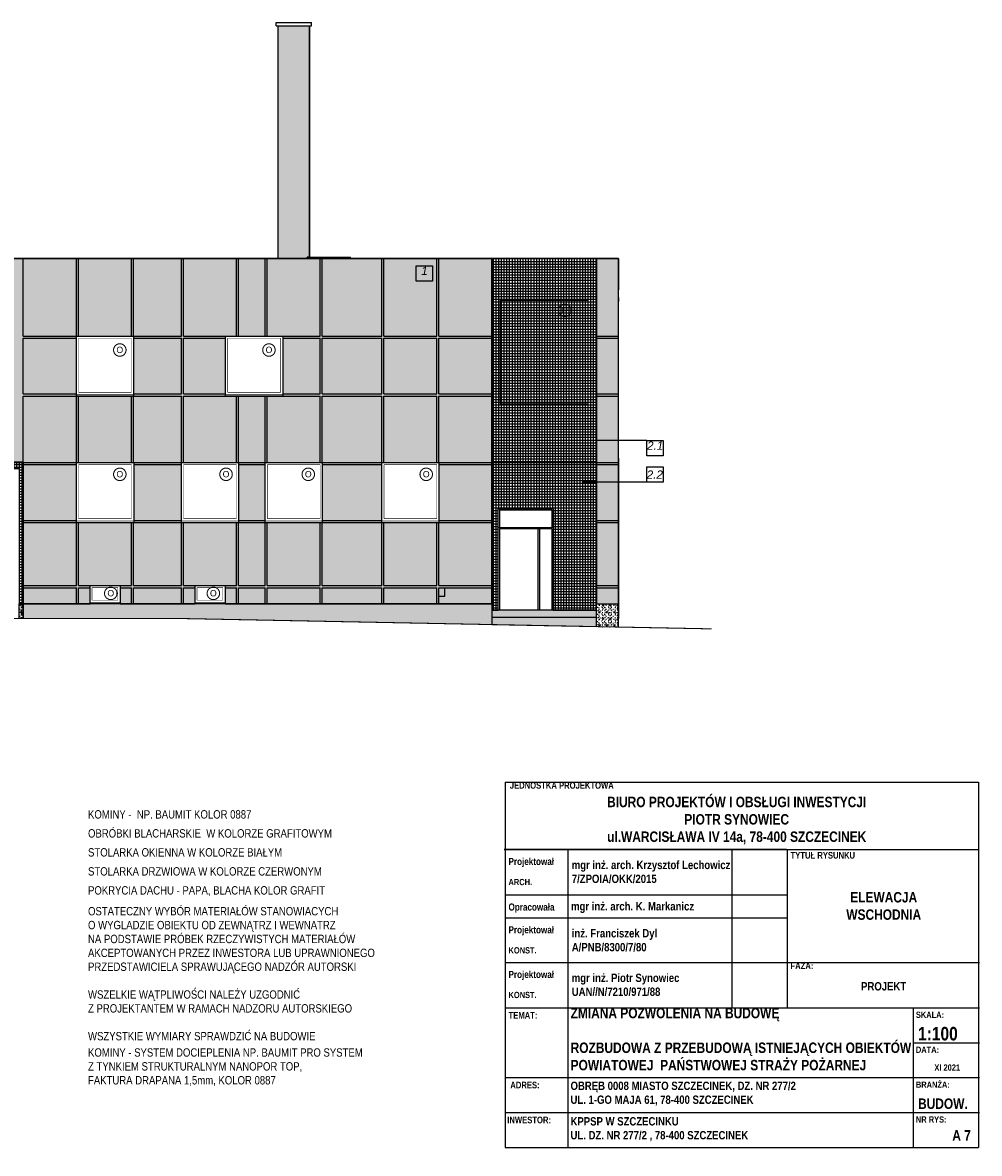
# Model space of a CAD drawing. Extents: x 260 to 500, y -3 to 25.
# Tile 10 of 16: x 353 to 376, y -3 to 24. Entities that reach past the tile are written whole.
import ezdxf
from ezdxf.enums import TextEntityAlignment as Align

# ---------------------------------------------------------------- set-up
doc = ezdxf.new("R2010")
doc.units = 0
doc.header["$MEASUREMENT"] = 0
for name, color, linetype in [('1 - alucobond', 7, 'Continuous'), ('1 - elewacje', 7, 'Continuous'), ('1 - legenda', 7, 'Continuous'), ('1 - TABELKA', 7, 'Continuous'), ('1-ciemny', 7, 'Continuous'), ('1-DACHOWKA', 7, 'Continuous'), ('1-JASNY', 7, 'Continuous'), ('1-romans', 7, 'Continuous'), ('ArchiCAD', 7, 'Continuous'), ('Meble i wyposażenie', 7, 'Continuous'), ('tabela-ramka-opisy', 7, 'Continuous'), ('WYMIAR', 7, 'Continuous'), ('Wymiarowanie', 7, 'Continuous')]:
    doc.layers.add(name, color=color, linetype=linetype)
doc.styles.add('GENERATED_STYLE_1', font='ARIAL.ttf')
doc.styles.add('GENERATED_STYLE_2', font='ARIAL.ttf')
picture_1 = doc.add_image_def('image1.tif', size_in_pixel=(347, 414))
pattern_1 = [(0, (0, 0), (0, 0.31176916), [0.03, -0.15]), (0, (0.09, 0.1559), (0, 0.31176916), [0.03, -0.15]), (60, (0, 0), (-0.27, 0.15588458), [0.03, -0.15]), (60, (0.18, 0), (-0.27, 0.15588458), [0.03, -0.15]), (120, (0.03, 0), (0.27, 0.15588458), [0.03, -0.15]), (120, (0.21, 0), (0.27, 0.15588458), [0.03, -0.15]), (0, (0, 0.03), (0, 0.060000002), [0, -0.060000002, 0, -0.090000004]), (45, (0.03, 0.03), (-0.042426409, 0.042426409), [0, -0.045000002, 0, -0.075000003])]
pattern_2 = [(0, (0, 0), (0, 0.065), []), (90, (0, 0), (-0.065, -2e-17), [])]

# ---------------------------------------------------------------- blocks, each defined once
blk = doc.blocks.new('HATCH_1005', base_point=(354.448, 10.933))
at = {"layer": '1-DACHOWKA'}
h = blk.add_hatch(color=254, dxfattribs=at)
h.paths.add_polyline_path([(354.448, 10.933), (355.168, 10.933), (355.168, 10.493), (356.968, 10.493), (356.968, 10.933), (357.688, 10.933), (357.688, 10.493), (364.093, 10.493), (364.093, 13.994), (364.093, 13.994), (364.093, 18.79), (334.863, 18.79), (334.863, 10.493), (335.393, 10.493), (335.393, 13.895), (352.843, 13.895), (352.843, 10.493), (354.448, 10.493)], flags=0)
h.paths.add_polyline_path([(336.803, 16.925), (338.173, 16.925), (338.173, 15.485), (336.803, 15.485)], flags=0)
h.paths.add_polyline_path([(341.193, 16.925), (342.563, 16.925), (342.563, 15.485), (341.193, 15.485)], flags=0)
h.paths.add_polyline_path([(345.843, 16.925), (347.213, 16.925), (347.213, 15.485), (345.843, 15.485)], flags=0)
h.paths.add_polyline_path([(350.193, 16.925), (351.563, 16.925), (351.563, 15.485), (350.193, 15.485)], flags=0)
h.paths.add_polyline_path([(354.123, 16.925), (355.493, 16.925), (355.493, 15.485), (354.123, 15.485)], flags=0)
h.paths.add_polyline_path([(357.703, 16.925), (359.073, 16.925), (359.073, 15.485), (357.703, 15.485)], flags=0)
h.paths.add_polyline_path([(354.123, 13.89), (355.499, 13.89), (355.499, 12.45), (354.123, 12.45)], flags=0)
h.paths.add_polyline_path([(356.643, 13.89), (358.013, 13.89), (358.013, 12.45), (356.643, 12.45)], flags=0)
h.paths.add_polyline_path([(358.653, 13.89), (360.023, 13.89), (360.023, 12.45), (358.653, 12.45)], flags=0)
h.paths.add_polyline_path([(361.453, 13.89), (362.823, 13.89), (362.823, 12.45), (361.453, 12.45)], flags=0)
at = {"layer": '1-DACHOWKA', "color": 7, "linetype": 'Continuous'}
for points in [[(354.448, 10.933), (355.168, 10.933), (355.168, 10.493), (356.968, 10.493), (356.968, 10.933), (357.688, 10.933), (357.688, 10.493), (364.093, 10.493), (364.093, 13.994), (364.093, 13.994), (364.093, 18.79), (334.863, 18.79), (334.863, 10.493), (335.393, 10.493), (335.393, 13.895), (352.843, 13.895), (352.843, 10.493), (354.448, 10.493)], [(336.803, 16.925), (338.173, 16.925), (338.173, 15.485), (336.803, 15.485)], [(341.193, 16.925), (342.563, 16.925), (342.563, 15.485), (341.193, 15.485)], [(345.843, 16.925), (347.213, 16.925), (347.213, 15.485), (345.843, 15.485)], [(350.193, 16.925), (351.563, 16.925), (351.563, 15.485), (350.193, 15.485)], [(354.123, 16.925), (355.493, 16.925), (355.493, 15.485), (354.123, 15.485)], [(357.703, 16.925), (359.073, 16.925), (359.073, 15.485), (357.703, 15.485)], [(354.123, 13.89), (355.499, 13.89), (355.499, 12.45), (354.123, 12.45)], [(356.643, 13.89), (358.013, 13.89), (358.013, 12.45), (356.643, 12.45)], [(358.653, 13.89), (360.023, 13.89), (360.023, 12.45), (358.653, 12.45)], [(361.453, 13.89), (362.823, 13.89), (362.823, 12.45), (361.453, 12.45)]]:
    blk.add_lwpolyline(points, close=True, dxfattribs=at)
blk = doc.blocks.new('HATCH_1012', base_point=(366.603, 10.493))
at = {"layer": '1-ciemny'}
h = blk.add_hatch(dxfattribs=at)
h.set_pattern_fill('beton wylewany', color=8, scale=0.03, style=0, pattern_type=0)
h.set_pattern_definition(pattern_1)
h.paths.add_polyline_path([(366.603, 10.493), (366.603, 9.949), (367.133, 9.938), (367.133, 10.493)], flags=0)
blk = doc.blocks.new('HATCH_1016', base_point=(348.198, 10.493))
at = {"layer": '1-JASNY'}
h = blk.add_hatch(dxfattribs=at)
h.set_pattern_fill('izolacja twarda kopia', color=8, scale=0.065, style=0, pattern_type=0)
h.set_pattern_definition(pattern_2)
h.paths.add_polyline_path([(348.198, 10.493), (349.348, 10.493), (349.349, 10.493), (349.349, 13.746), (352.748, 13.746), (352.748, 10.493), (352.843, 10.493), (352.843, 13.895), (335.393, 13.895), (335.393, 10.493), (335.698, 10.493), (335.698, 13.744), (339.097, 13.744), (339.097, 10.493), (340.248, 10.493), (340.248, 13.744), (343.647, 13.744), (343.647, 10.493), (344.798, 10.493), (344.798, 13.746), (348.197, 13.746), (348.197, 10.493)], flags=0)
at = {"layer": '1-JASNY', "color": 7, "linetype": 'Continuous'}
blk.add_lwpolyline([(348.198, 10.493), (349.348, 10.493), (349.349, 10.493), (349.349, 13.746), (352.748, 13.746), (352.748, 10.493), (352.843, 10.493), (352.843, 13.895), (335.393, 13.895), (335.393, 10.493), (335.698, 10.493), (335.698, 13.744), (339.097, 13.744), (339.097, 10.493), (340.248, 10.493), (340.248, 13.744), (343.647, 13.744), (343.647, 10.493), (344.798, 10.493), (344.798, 13.746), (348.197, 13.746), (348.197, 10.493)], close=True, dxfattribs=at)
blk = doc.blocks.new('HATCH_1019', base_point=(352.843, 10.144))
at = {"layer": '1-ciemny'}
h = blk.add_hatch(dxfattribs=at)
h.set_pattern_fill('beton wylewany', color=8, scale=0.03, style=0, pattern_type=0)
h.set_pattern_definition(pattern_1)
h.paths.add_polyline_path([(352.843, 10.144), (356.788, 10.141), (364.093, 9.998), (364.093, 10.493), (352.843, 10.493), (352.843, 10.194)], flags=0)
blk = doc.blocks.new('HATCH_1022', base_point=(366.603, 10.347))
at = {"layer": '1-JASNY'}
blk.add_hatch(color=9, dxfattribs=at).paths.add_polyline_path([(366.603, 10.347), (364.093, 10.347), (364.093, 9.998), (366.603, 9.949)], flags=0)
at = {"layer": '1-JASNY', "color": 7, "linetype": 'Continuous'}
blk.add_lwpolyline([(366.603, 10.347), (364.093, 10.347), (364.093, 9.998), (366.603, 9.949)], close=True, dxfattribs=at)
blk = doc.blocks.new('HATCH_1070', base_point=(352.843, 10.144))
at = {"layer": '1-ciemny'}
h = blk.add_hatch(dxfattribs=at)
h.set_pattern_fill('beton wylewany', color=8, scale=0.03, style=0, pattern_type=0)
h.set_pattern_definition(pattern_1)
h.paths.add_polyline_path([(352.843, 10.144), (352.748, 10.144), (352.748, 10.493), (352.843, 10.493)], flags=0)
at = {"layer": '1-ciemny', "color": 7, "linetype": 'Continuous'}
blk.add_lwpolyline([(352.843, 10.144), (352.748, 10.144), (352.748, 10.493), (352.843, 10.493)], close=True, dxfattribs=at)
blk = doc.blocks.new('HATCH_1121', base_point=(364.093, 13.889))
at = {"layer": '1-JASNY'}
h = blk.add_hatch(dxfattribs=at)
h.set_pattern_fill('izolacja twarda kopia', color=1, scale=0.065, style=0, pattern_type=0)
h.set_pattern_definition(pattern_2)
h.paths.add_polyline_path([(364.093, 13.889), (364.093, 10.347), (364.244, 10.347), (364.244, 12.776), (365.564, 12.776), (365.564, 10.347), (366.603, 10.347), (366.603, 13.889)], flags=0)
at = {"layer": '1-JASNY', "color": 7, "linetype": 'Continuous'}
blk.add_lwpolyline([(364.093, 13.889), (364.093, 10.347), (364.244, 10.347), (364.244, 12.776), (365.564, 12.776), (365.564, 10.347), (366.603, 10.347), (366.603, 13.889)], close=True, dxfattribs=at)
blk = doc.blocks.new('HATCH_1126', base_point=(364.093, 13.889))
at = {"layer": '1-JASNY'}
h = blk.add_hatch(dxfattribs=at)
h.set_pattern_fill('izolacja twarda kopia', color=8, scale=0.065, style=0, pattern_type=0)
h.set_pattern_definition(pattern_2)
h.paths.add_polyline_path([(364.093, 13.889), (366.603, 13.889), (366.603, 18.79), (364.093, 18.79)], flags=0)
at = {"layer": '1-JASNY', "color": 7, "linetype": 'Continuous'}
blk.add_lwpolyline([(364.093, 13.889), (366.603, 13.889), (366.603, 18.79), (364.093, 18.79)], close=True, dxfattribs=at)
blk = doc.blocks.new('HATCH_1132', base_point=(358.963, 24.373))
at = {"layer": '1-DACHOWKA'}
blk.add_hatch(color=254, dxfattribs=at).paths.add_polyline_path([(358.963, 24.373), (359.713, 24.373), (359.713, 18.821), (359.663, 18.821), (359.663, 18.79), (358.963, 18.79)], flags=0)
at = {"layer": '1-DACHOWKA', "color": 7, "linetype": 'Continuous'}
blk.add_lwpolyline([(358.963, 24.373), (359.713, 24.373), (359.713, 18.821), (359.663, 18.821), (359.663, 18.79), (358.963, 18.79)], close=True, dxfattribs=at)
blk = doc.blocks.new('HATCH_1133', base_point=(366.603, 13.994))
at = {"layer": '1-DACHOWKA'}
blk.add_hatch(color=254, dxfattribs=at).paths.add_polyline_path([(366.603, 13.994), (366.603, 10.493), (367.133, 10.493), (367.133, 13.994), (367.131, 13.994), (367.131, 14.294), (367.133, 14.294), (367.133, 18.79), (366.603, 18.79)], flags=0)
at = {"layer": '1-DACHOWKA', "color": 7, "linetype": 'Continuous'}
blk.add_lwpolyline([(366.603, 13.994), (366.603, 10.493), (367.133, 10.493), (367.133, 13.994), (367.131, 13.994), (367.131, 14.294), (367.133, 14.294), (367.133, 18.79), (366.603, 18.79)], close=True, dxfattribs=at)
blk = doc.blocks.new('8_2E7_65_229')
at = {"layer": 'Meble i wyposażenie', "color": 0, "linetype": 'ByBlock', "const_width": 0.025}
blk.add_lwpolyline([(-0.15, 0, 1), (0.15, 0, 1)], format="xyb", close=True, dxfattribs=at)
at = {"layer": 'Meble i wyposażenie', "color": 0, "style": 'GENERATED_STYLE_2'}
blk.add_attdef('txt', text='', height=0.15, dxfattribs=at).set_placement((0, 0.004), align=Align.MIDDLE_CENTER)
blk = doc.blocks.new('8_2E7_65_228')
at = {"layer": 'Meble i wyposażenie', "color": 0, "linetype": 'ByBlock', "const_width": 0.025}
blk.add_lwpolyline([(-0.15, 0, 1), (0.15, 0, 1)], format="xyb", close=True, dxfattribs=at)
at = {"layer": 'Meble i wyposażenie', "color": 0, "style": 'GENERATED_STYLE_2'}
blk.add_attdef('txt', text='', height=0.15, dxfattribs=at).set_placement((0, 0.004), align=Align.MIDDLE_CENTER)

msp = doc.modelspace()

# ---------------------------------------------------------------- linework, layer by layer
at = {"layer": '1 - alucobond', "color": 7, "linetype": 'Continuous'}
for p, q in [((352.843, 16.925), (352.843, 18.79)), ((354.123, 16.925), (354.123, 18.79)), ((354.173, 16.925), (354.173, 18.79)), ((355.443, 16.925), (355.443, 18.79)), ((355.493, 16.925), (355.493, 18.79)), ((356.643, 16.925), (356.643, 18.79)), ((356.693, 16.925), (356.693, 18.79)), ((357.962, 16.925), (357.962, 18.79)), ((358.012, 16.925), (358.012, 18.79)), ((358.653, 16.925), (358.653, 18.79)), ((358.703, 16.925), (358.703, 18.79)), ((359.972, 16.925), (359.972, 18.79)), ((360.022, 16.925), (360.022, 18.79)), ((361.453, 16.925), (361.453, 18.79)), ((361.503, 16.925), (361.503, 18.79)), ((362.773, 16.925), (362.773, 18.79)), ((362.823, 16.925), (362.823, 18.79)), ((364.093, 13.994), (364.093, 18.75)), ((352.843, 16.925), (356.643, 16.925)), ((352.843, 15.535), (352.843, 16.875)), ((352.843, 16.875), (354.123, 16.875)), ((355.493, 16.875), (356.643, 16.875)), ((356.643, 15.535), (356.643, 16.875)), ((356.693, 16.925), (359.972, 16.925)), ((356.693, 15.535), (356.693, 16.875)), ((356.693, 16.875), (357.703, 16.875)), ((359.073, 16.875), (359.972, 16.875)), ((359.972, 15.535), (359.972, 16.875)), ((360.022, 16.925), (361.453, 16.925)), ((360.022, 15.535), (360.022, 16.875)), ((360.022, 16.875), (361.453, 16.875)), ((361.453, 15.535), (361.453, 16.875)), ((361.503, 16.925), (362.773, 16.925)), ((361.503, 16.875), (362.773, 16.875)), ((361.503, 15.535), (361.503, 16.875)), ((362.773, 15.535), (362.773, 16.875)), ((362.823, 16.925), (364.093, 16.925)), ((362.823, 15.535), (362.823, 16.875)), ((362.823, 16.875), (364.093, 16.875)), ((366.603, 16.925), (367.133, 16.925)), ((366.603, 16.875), (367.133, 16.875)), ((352.843, 15.535), (354.123, 15.535)), ((352.843, 13.895), (352.843, 15.485)), ((352.843, 15.485), (356.643, 15.485)), ((354.123, 13.895), (354.123, 15.485)), ((354.173, 13.895), (354.173, 15.485)), ((355.443, 13.895), (355.443, 15.485)), ((355.493, 15.535), (356.643, 15.535)), ((355.493, 13.895), (355.493, 15.485)), ((356.643, 13.895), (356.643, 15.485)), ((356.693, 15.535), (357.703, 15.535)), ((356.693, 15.485), (359.972, 15.485)), ((356.693, 13.895), (356.693, 15.485)), ((357.962, 13.895), (357.962, 15.485)), ((358.012, 13.895), (358.012, 15.485)), ((358.653, 13.89), (358.653, 15.485)), ((358.703, 13.89), (358.703, 15.485)), ((359.073, 15.535), (359.972, 15.535)), ((359.972, 13.891), (359.972, 15.485)), ((360.022, 15.535), (361.453, 15.535)), ((360.022, 13.891), (360.022, 15.485)), ((360.022, 15.485), (361.453, 15.485)), ((361.453, 13.89), (361.453, 15.485)), ((361.503, 15.535), (362.773, 15.535)), ((361.503, 13.89), (361.503, 15.485)), ((361.503, 15.485), (362.773, 15.485)), ((362.773, 13.89), (362.773, 15.485)), ((362.823, 15.535), (364.093, 15.535)), ((362.823, 13.89), (362.823, 15.485)), ((362.823, 15.485), (364.093, 15.485)), ((366.603, 15.535), (367.133, 15.535)), ((366.603, 15.485), (367.133, 15.485)), ((334.863, 13.89), (364.093, 13.89)), ((366.603, 13.89), (367.133, 13.89)), ((352.843, 13.84), (354.123, 13.84)), ((355.493, 13.84), (356.643, 13.84)), ((358.013, 13.84), (358.653, 13.84)), ((360.023, 13.84), (361.453, 13.84)), ((362.823, 13.84), (364.093, 13.84)), ((366.603, 13.84), (367.133, 13.84)), ((352.843, 12.5), (354.123, 12.5)), ((355.493, 12.5), (356.643, 12.5)), ((358.013, 12.5), (358.653, 12.5)), ((360.023, 12.5), (361.453, 12.5)), ((362.823, 12.5), (364.093, 12.5)), ((366.603, 12.5), (367.133, 12.5)), ((352.843, 12.45), (364.093, 12.45)), ((354.123, 10.933), (354.123, 12.45)), ((354.173, 10.933), (354.173, 12.45)), ((355.443, 10.933), (355.443, 12.45)), ((355.493, 10.933), (355.493, 12.45)), ((356.643, 10.933), (356.643, 12.45)), ((356.693, 10.933), (356.693, 12.45)), ((357.962, 10.933), (357.962, 12.45)), ((358.012, 10.933), (358.012, 12.45)), ((358.653, 10.933), (358.653, 12.45)), ((358.703, 10.933), (358.703, 12.45)), ((359.972, 10.933), (359.972, 12.45)), ((360.022, 10.933), (360.022, 12.45)), ((361.453, 10.933), (361.453, 12.45)), ((361.503, 10.933), (361.503, 12.45)), ((362.773, 10.933), (362.773, 12.45)), ((362.823, 10.933), (362.823, 12.45)), ((366.603, 12.45), (367.133, 12.45)), ((352.843, 10.933), (354.123, 10.933)), ((352.843, 10.883), (354.123, 10.883)), ((354.123, 10.493), (354.123, 10.883)), ((354.173, 10.933), (355.443, 10.933)), ((354.173, 10.493), (354.173, 10.883)), ((354.173, 10.883), (354.447, 10.883)), ((355.167, 10.883), (355.443, 10.883)), ((355.443, 10.493), (355.443, 10.883)), ((355.493, 10.933), (356.643, 10.933)), ((355.493, 10.493), (355.493, 10.883)), ((355.493, 10.883), (356.643, 10.883)), ((356.643, 10.493), (356.643, 10.883)), ((356.693, 10.933), (357.962, 10.933)), ((356.693, 10.493), (356.693, 10.883)), ((356.693, 10.883), (356.967, 10.883)), ((357.687, 10.883), (357.962, 10.883)), ((357.962, 10.493), (357.962, 10.883)), ((358.012, 10.933), (358.653, 10.933)), ((358.012, 10.883), (358.653, 10.883)), ((358.012, 10.493), (358.012, 10.883)), ((358.653, 10.493), (358.653, 10.883)), ((358.703, 10.933), (359.972, 10.933)), ((358.703, 10.883), (359.972, 10.883)), ((358.703, 10.493), (358.703, 10.883)), ((359.972, 10.493), (359.972, 10.883)), ((360.022, 10.933), (361.453, 10.933)), ((360.022, 10.883), (361.453, 10.883)), ((360.022, 10.493), (360.022, 10.883)), ((361.453, 10.493), (361.453, 10.883)), ((361.503, 10.933), (362.773, 10.933)), ((361.503, 10.883), (362.773, 10.883)), ((361.503, 10.493), (361.503, 10.883)), ((362.773, 10.493), (362.773, 10.883)), ((362.823, 10.933), (364.093, 10.933)), ((362.823, 10.883), (364.092, 10.883)), ((362.823, 10.493), (362.823, 10.883)), ((366.603, 10.933), (367.133, 10.933)), ((366.603, 10.883), (367.133, 10.883)), ((364.093, 10.493), (352.843, 10.493)), ((366.603, 10.493), (367.133, 10.493))]:
    msp.add_line(p, q, dxfattribs=at)
at = {"layer": '1 - elewacje', "color": 7, "linetype": 'Continuous'}
for p, q in [((358.913, 24.453), (359.763, 24.453)), ((358.913, 24.373), (358.913, 24.453)), ((359.763, 24.373), (359.763, 24.453)), ((358.913, 24.373), (359.763, 24.373)), ((358.963, 18.79), (358.963, 24.373)), ((359.713, 18.821), (359.713, 24.373)), ((334.813, 18.79), (367.133, 18.79)), ((359.663, 18.821), (360.703, 18.821)), ((359.663, 18.79), (359.663, 18.821)), ((360.703, 18.79), (360.703, 18.821)), ((367.133, 18.79), (367.133, 18.039)), ((367.133, 18.039), (367.133, 18.79)), ((367.133, 17.85), (367.133, 18.039)), ((367.133, 17.85), (367.133, 17.754)), ((367.133, 9.938), (367.133, 17.754)), ((367.133, 9.938), (367.133, 17.754)), ((367.131, 14.294), (367.133, 14.294)), ((367.131, 14.294), (367.133, 14.294)), ((367.133, 13.994), (367.133, 14.294)), ((335.393, 13.895), (352.843, 13.895)), ((352.843, 10.144), (352.843, 13.895)), ((364.093, 13.994), (364.093, 9.998)), ((364.093, 13.994), (364.093, 13.994)), ((364.094, 13.889), (366.603, 13.889)), ((366.603, 9.949), (366.603, 13.889)), ((367.131, 13.994), (367.133, 13.994)), ((367.133, 10.144), (367.133, 13.994)), ((367.133, 13.994), (367.133, 10.144)), ((352.843, 13.744), (352.843, 13.744)), ((364.244, 10.347), (364.244, 12.776)), ((364.244, 12.776), (365.564, 12.776)), ((365.564, 12.776), (365.564, 10.347)), ((364.274, 12.746), (364.274, 12.326)), ((365.534, 12.746), (364.274, 12.746)), ((365.534, 12.746), (365.534, 12.326)), ((364.244, 12.326), (365.564, 12.326)), ((365.534, 12.296), (364.274, 12.296)), ((364.274, 12.296), (364.274, 10.347)), ((365.204, 10.347), (365.204, 12.296)), ((365.244, 10.347), (365.244, 12.296)), ((365.534, 12.296), (365.534, 10.347)), ((362.823, 10.683), (362.823, 10.883)), ((362.823, 10.883), (362.963, 10.883)), ((362.963, 10.683), (362.963, 10.883)), ((362.823, 10.683), (362.963, 10.683)), ((352.843, 10.493), (352.747, 10.493)), ((366.603, 10.347), (364.093, 10.347)), ((352.843, 10.194), (352.843, 10.194)), ((352.843, 10.144), (352.843, 10.144)), ((366.603, 10.17), (364.093, 10.17)), ((364.093, 10.144), (364.093, 10.144))]:
    msp.add_line(p, q, dxfattribs=at)
for points, const_width in [([(354.123, 16.925), (355.493, 16.925)], 0.0125), ([(354.123, 15.485), (354.123, 16.925)], 0.0125), ([(354.173, 16.875), (355.443, 16.875)], 0.0125), ([(354.173, 15.575), (354.173, 16.875)], 0.0125), ([(355.443, 15.575), (355.443, 16.875)], 0.0125), ([(355.493, 15.485), (355.493, 16.925)], 0.0125), ([(357.703, 16.925), (359.073, 16.925)], 0.0125), ([(357.703, 15.485), (357.703, 16.925)], 0.0125), ([(357.753, 16.875), (359.023, 16.875)], 0.0125), ([(357.753, 15.575), (357.753, 16.875)], 0.0125), ([(359.023, 15.575), (359.023, 16.875)], 0.0125), ([(359.073, 15.485), (359.073, 16.925)], 0.0125), ([(354.123, 15.525), (355.493, 15.525)], 0.0125), ([(354.123, 15.485), (355.493, 15.485)], 0.0125), ([(354.173, 15.575), (355.443, 15.575)], 0.0125), ([(357.703, 15.525), (359.073, 15.525)], 0.0125), ([(357.703, 15.485), (359.073, 15.485)], 0.0125), ([(357.753, 15.575), (359.023, 15.575)], 0.0125), ([(354.123, 12.45), (354.123, 13.89)], 0.0125), ([(354.123, 13.89), (355.493, 13.89)], 0.0125), ([(355.493, 12.45), (355.493, 13.89)], 0.0125), ([(356.643, 13.89), (358.013, 13.89)], 0.0125), ([(356.643, 12.45), (356.643, 13.89)], 0.0125), ([(358.013, 12.45), (358.013, 13.89)], 0.0125), ([(358.653, 13.89), (360.023, 13.89)], 0.0125), ([(358.653, 12.45), (358.653, 13.89)], 0.0125), ([(360.023, 12.45), (360.023, 13.89)], 0.0125), ([(361.453, 13.89), (362.823, 13.89)], 0.0125), ([(361.453, 12.45), (361.453, 13.89)], 0.0125), ([(362.823, 12.45), (362.823, 13.89)], 0.0125), ([(354.173, 13.84), (355.443, 13.84)], 0.0125), ([(354.173, 12.54), (354.173, 13.84)], 0.0125), ([(355.443, 12.54), (355.443, 13.84)], 0.0125), ([(356.693, 13.84), (357.963, 13.84)], 0.0125), ([(356.693, 12.54), (356.693, 13.84)], 0.0125), ([(357.963, 12.54), (357.963, 13.84)], 0.0125), ([(358.703, 13.84), (359.973, 13.84)], 0.0125), ([(358.703, 12.54), (358.703, 13.84)], 0.0125), ([(359.973, 12.54), (359.973, 13.84)], 0.0125), ([(361.503, 13.84), (362.773, 13.84)], 0.0125), ([(361.503, 12.54), (361.503, 13.84)], 0.0125), ([(362.773, 12.54), (362.773, 13.84)], 0.0125), ([(354.123, 12.49), (355.493, 12.49)], 0.0125), ([(354.173, 12.54), (355.443, 12.54)], 0.0125), ([(356.643, 12.49), (358.013, 12.49)], 0.0125), ([(356.693, 12.54), (357.963, 12.54)], 0.0125), ([(358.653, 12.49), (360.023, 12.49)], 0.0125), ([(358.703, 12.54), (359.973, 12.54)], 0.0125), ([(361.453, 12.49), (362.823, 12.49)], 0.0125), ([(361.503, 12.54), (362.773, 12.54)], 0.0125), ([(354.123, 12.45), (355.493, 12.45)], 0.0125), ([(356.643, 12.45), (358.013, 12.45)], 0.0125), ([(358.653, 12.45), (360.023, 12.45)], 0.0125), ([(361.453, 12.45), (362.823, 12.45)], 0.0125), ([(354.447, 10.493), (354.447, 10.933)], 0.0125), ([(355.167, 10.933), (354.447, 10.933)], 0.0125), ([(355.117, 10.883), (354.497, 10.883)], 0.0125), ([(354.497, 10.583), (354.497, 10.883)], 0.0125), ([(355.117, 10.583), (355.117, 10.883)], 0.0125), ([(355.167, 10.493), (355.167, 10.933)], 0.0125), ([(356.967, 10.493), (356.967, 10.933)], 0.0125), ([(357.687, 10.933), (356.967, 10.933)], 0.0125), ([(357.017, 10.583), (357.017, 10.883)], 0.0125), ([(357.637, 10.883), (357.017, 10.883)], 0.0125), ([(357.637, 10.583), (357.637, 10.883)], 0.0125), ([(357.687, 10.493), (357.687, 10.933)], 0.0125), ([(354.447, 10.533), (355.167, 10.533)], 0.0125), ([(354.447, 10.493), (355.167, 10.493)], 0.0125), ([(354.497, 10.583), (355.117, 10.583)], 0.0125), ([(356.967, 10.533), (357.687, 10.533)], 0.0125), ([(356.967, 10.493), (357.687, 10.493)], 0.0125), ([(357.017, 10.583), (357.637, 10.583)], 0.0125), ([(322.809, 10.144), (356.593, 10.144)], 0.025), ([(356.593, 10.144), (369.366, 9.895)], 0.025)]:
    msp.add_lwpolyline(points, dxfattribs=dict(at, const_width=const_width))
at = {"layer": '1 - legenda', "color": 7, "linetype": 'Continuous'}
msp.add_line((371.162, 4.597), (364.392, 4.597), dxfattribs=at)
at = {"layer": '1 - TABELKA', "color": 7, "linetype": 'Continuous'}
for p, q in [((364.415, 4.597), (371.185, 4.597)), ((365.923, 3.507), (365.923, 4.597)), ((369.858, 2.957), (369.858, 4.597)), ((371.185, 4.597), (371.185, 3.507)), ((364.415, 3.507), (371.185, 3.507)), ((364.415, 3.507), (371.185, 3.507)), ((365.923, 2.957), (365.923, 3.507)), ((371.185, 3.507), (371.185, 2.957)), ((364.415, 2.957), (371.185, 2.957)), ((365.923, 1.885), (365.923, 2.957)), ((369.858, 1.885), (369.858, 2.957)), ((371.185, 2.957), (371.185, 1.885)), ((364.415, 1.885), (371.185, 1.885)), ((364.415, 1.885), (371.185, 1.885)), ((365.923, 0.795), (365.923, 1.885)), ((369.858, 0.795), (369.858, 1.885)), ((371.185, 1.885), (371.185, 0.795))]:
    msp.add_line(p, q, dxfattribs=at)
at = {"layer": 'ArchiCAD', "color": 7, "linetype": 'Continuous'}
for p, q in [((362.28, 18.615), (362.671, 18.615)), ((362.28, 18.248), (362.28, 18.615)), ((362.671, 18.615), (362.671, 18.248)), ((362.671, 18.248), (362.28, 18.248)), ((367.812, 14.416), (366.271, 14.416)), ((367.812, 14.416), (368.202, 14.416)), ((367.812, 14.048), (367.812, 14.416)), ((368.202, 14.416), (368.202, 14.048)), ((368.202, 14.048), (367.812, 14.048)), ((367.816, 13.783), (368.206, 13.783)), ((367.816, 13.416), (367.816, 13.783)), ((368.206, 13.783), (368.206, 13.416)), ((367.816, 13.416), (366.271, 13.416)), ((368.206, 13.416), (367.816, 13.416)), ((364.415, 6.216), (364.415, 1.885)), ((364.415, 6.216), (375.772, 6.216)), ((375.772, 6.216), (375.772, -2.558)), ((364.392, 4.597), (375.772, 4.597)), ((364.415, 2.97), (364.415, 1.885)), ((364.415, 1.885), (364.415, 1.346)), ((364.415, 1.885), (364.415, -2.558)), ((371.185, 1.346), (371.185, 0.795)), ((364.415, 0.795), (375.796, 0.795)), ((365.923, -2.558), (365.923, 0.795)), ((374.205, 0.795), (374.205, -2.558)), ((374.205, -0.043), (375.796, -0.043)), ((364.415, -0.881), (374.205, -0.881)), ((374.205, -0.881), (375.796, -0.881)), ((364.415, -1.72), (374.205, -1.72)), ((374.205, -1.72), (375.796, -1.72)), ((364.415, -2.558), (375.772, -2.558))]:
    msp.add_line(p, q, dxfattribs=at)
at = {"layer": 'Wymiarowanie', "color": 7, "linetype": 'Continuous'}
msp.add_line((371.185, 1.885), (375.796, 1.885), dxfattribs=at)

# ---------------------------------------------------------------- block references
at = {"layer": '1-ciemny', "color": 8, "linetype": 'Continuous'}
for name, p in [('HATCH_1070', (352.843, 10.144)), ('HATCH_1019', (352.843, 10.144)), ('HATCH_1012', (366.603, 10.493))]:
    msp.add_blockref(name, p, dxfattribs=at)
at = {"layer": '1-DACHOWKA', "color": 254, "linetype": 'Continuous'}
for name, p in [('HATCH_1132', (358.963, 24.373)), ('HATCH_1005', (354.448, 10.933)), ('HATCH_1133', (366.603, 13.994))]:
    msp.add_blockref(name, p, dxfattribs=at)
at = {"layer": '1-JASNY', "color": 8, "linetype": 'Continuous'}
for name, p in [('HATCH_1126', (364.093, 13.889)), ('HATCH_1016', (348.198, 10.493))]:
    msp.add_blockref(name, p, dxfattribs=at)
at = {"layer": '1-JASNY', "color": 1, "linetype": 'Continuous'}
msp.add_blockref('HATCH_1121', (364.093, 13.889), dxfattribs=at)
at = {"layer": '1-JASNY', "color": 9, "linetype": 'Continuous'}
msp.add_blockref('HATCH_1022', (366.603, 10.347), dxfattribs=at)
at = {"layer": 'Meble i wyposażenie', "color": 7, "linetype": 'Continuous'}
for name, p, values in [('8_2E7_65_229', (365.845, 17.545), {'txt': 'R'}), ('8_2E7_65_228', (355.163, 16.591), {'txt': 'O'}), ('8_2E7_65_228', (358.743, 16.591), {'txt': 'O'}), ('8_2E7_65_228', (355.163, 13.606), {'txt': 'O'}), ('8_2E7_65_228', (357.713, 13.606), {'txt': 'O'}), ('8_2E7_65_228', (359.687, 13.606), {'txt': 'O'}), ('8_2E7_65_228', (362.518, 13.606), {'txt': 'O'}), ('8_2E7_65_228', (354.946, 10.747), {'txt': 'O'}), ('8_2E7_65_228', (357.408, 10.747), {'txt': 'O'})]:
    msp.add_blockref(name, p, dxfattribs=at).add_auto_attribs(values)

# ---------------------------------------------------------------- texts
at = {"color": 7, "style": 'GENERATED_STYLE_1'}
for s, insert, char_height, width, attachment_point in [('{\\fArial Narrow Europa Środkowa|b1|i0|c0|p34;mgr inż. arch. Krzysztof Lechowicz\\P7/ZPOIA/OKK/2015}', (366.012, 3.787), 0.2, 4.04559, 7), ('{\\fArial Narrow Europa Środkowa|b1|i0|c0|p34;Projektował}', (364.493, 4.173), 0.17, 1.16025, 7), ('{\\fArial Narrow Europa Środkowa|b1|i0|c0|p34;ARCH.}', (364.493, 3.738), 0.15, 0.56978, 7), ('{\\fArial Narrow Europa Środkowa|b1|i0|c0|p34;mgr inż. arch. K. Markanicz}', (365.995, 3.072), 0.2, 3.13765, 7), ('{\\fArial Narrow Europa Środkowa|b1|i0|c0|p34;ELEWACJA \\PWSCHODNIA}', (373.5, 3.24), 0.25, 1.89154, 5), ('{\\fArial Narrow Europa Środkowa|b1|i0|c0|p34;Opracowała}', (364.493, 3.079), 0.17, 1.176, 7), ('{\\fArial Narrow Europa Środkowa|b1|i0|c0|p34;inż. Franciszek Dyl\\PA/PNB/8300/7/80}', (366.012, 2.146), 0.2, 2.18029, 7), ('{\\fArial Narrow Europa Środkowa|b1|i0|c0|p34;Projektował}', (364.493, 2.532), 0.17, 1.16025, 7), ('{\\fArial Narrow Europa Środkowa|b1|i0|c0|p34;KONST.}', (364.493, 2.098), 0.15, 0.68559, 7), ('{\\fArial Narrow Europa Środkowa|b1|i0|c0|p34;mgr inż. Piotr Synowiec\\PUAN//N/7210/971/88}', (366.012, 1.075), 0.2, 2.74235, 7), ('{\\fArial Narrow Europa Środkowa|b1|i0|c0|p34;Projektował}', (364.493, 1.46), 0.17, 1.16025, 7), ('{\\fArial Narrow Europa Środkowa|b1|i0|c0|p34;PROJEKT}', (373.498, 1.31), 0.2, 1.14265, 5), ('{\\fArial Narrow Europa Środkowa|b1|i0|c0|p34;KONST.}', (364.493, 1.026), 0.15, 0.68559, 7), ('{\\fArial Narrow Europa Środkowa|b1|i0|c0|p34;ZMIANA POZWOLENIA NA BUDOWĘ\\P\\PROZBUDOWA Z PRZEBUDOWĄ ISTNIEJĄCYCH OBIEKTÓW \\PPOWIATOWEJ  PAŃSTWOWEJ STRAŻY POŻARNEJ}', (365.984, 0.794), 0.25, 8.70882, 1), ('{\\fArial Narrow Europa Środkowa|b1|i0|c0|p34;TEMAT:}', (364.495, 0.534), 0.16, 0.73129, 7), ('{\\fArial Narrow Europa Środkowa|b1|i0|c0|p34;SKALA:}', (374.272, 0.551), 0.15, 0.68096, 7), ('{\\fArial Narrow Europa Środkowa|b1|i0|c0|p34;DATA:}', (374.272, -0.287), 0.15, 0.56051, 7), ('{\\fArial Narrow Europa Środkowa|b1|i0|c0|p34;XI 2021}', (374.716, -0.717), 0.15, 0.63, 7), ('{\\fArial Narrow Europa Środkowa|b1|i0|c0|p34;ADRES:}', (364.537, -1.142), 0.16, 0.73624, 7), ('{\\fArial Narrow Europa Środkowa|b1|i0|c0|p34;OBRĘB 0008 MIASTO SZCZECINEK, DZ. NR 277/2 \\PUL. 1-GO MAJA 61, 78-400 SZCZECINEK}', (365.982, -0.978), 0.2, 5.78735, 1), ('{\\fArial Narrow Europa Środkowa|b1|i0|c0|p34;BRANŻA:}', (374.272, -1.126), 0.15, 0.81993, 7), ('{\\fArial Narrow Europa Środkowa|b1|i0|c0|p34;NR RYS:}', (374.272, -1.964), 0.15, 0.74118, 7), ('{\\fArial Narrow Europa Środkowa|b1|i0|c0|p34;INWESTOR:}', (364.464, -1.98), 0.16, 1.10682, 7), ('{\\fArial Narrow Europa Środkowa|b1|i0|c0|p34;KPPSP W SZCZECINKU\\PUL. DZ. NR 277/2 , 78-400 SZCZECINEK}', (365.982, -1.831), 0.2, 4.50882, 1), ('{\\fArial Narrow Europa Środkowa|b1|i0|c0|p34;A 7}', (375.146, -2.393), 0.25, 0.47096, 7)]:
    msp.add_mtext(s, dxfattribs=dict(at, insert=insert, char_height=char_height, width=width, attachment_point=attachment_point))
at = {"layer": '1-romans', "color": 7, "attachment_point": 7, "style": 'GENERATED_STYLE_1'}
for s, insert, char_height, width in [('{\\fArial Narrow Europa Środkowa|b1|i0|c0|p34;1:100}', (374.324, 0.007), 0.325, 1.01371), ('{\\fArial Narrow Europa Środkowa|b1|i0|c0|p34;BUDOW.}', (374.324, -1.636), 0.25, 1.25846)]:
    msp.add_mtext(s, dxfattribs=dict(at, insert=insert, char_height=char_height, width=width))
at = {"layer": 'tabela-ramka-opisy', "color": 7, "style": 'GENERATED_STYLE_1'}
for s, insert, char_height, width, attachment_point in [('{\\fArial Narrow Europa Środkowa|b1|i0|c0|p34;BIURO PROJEKTÓW I OBSŁUGI INWESTYCJI\\PPIOTR SYNOWIEC\\Pul.WARCISŁAWA IV 14a, 78-400 SZCZECINEK}', (369.97, 5.293), 0.25, 6.57794, 5), ('{\\fArial Narrow Europa Środkowa|b1|i0|c0|p34;JEDNOSTKA PROJEKTOWA}', (365.772, 6.216), 0.16, 2.63365, 2), ('{\\fArial Narrow Europa Środkowa|b1|i0|c0|p34;TYTUŁ RYSUNKU}', (372.038, 4.538), 0.16, 1.62565, 2), ('{\\fArial Narrow Europa Środkowa|b1|i0|c0|p34;FAZA:}', (371.537, 1.885), 0.16, 0.57812, 2)]:
    msp.add_mtext(s, dxfattribs=dict(at, insert=insert, char_height=char_height, width=width, attachment_point=attachment_point))
at = {"layer": 'WYMIAR', "color": 7, "char_height": 0.2}
for s, insert, width, attachment_point, style in [('{\\fArial Europa Środkowa|b0|i1|c0|p34;1}', (362.398, 18.594), 0.162, 1, 'GENERATED_STYLE_2'), ('{\\fArial Europa Środkowa|b0|i1|c0|p34;2.1}', (367.819, 14.396), 0.402, 1, 'GENERATED_STYLE_2'), ('{\\fArial Europa Środkowa|b0|i1|c0|p34;2.2}', (367.81, 13.6), 0.402, 4, 'GENERATED_STYLE_2'), ('{\\fArial Narrow Europa Środkowa|b0|i0|c0|p34;KOMINY -  NP. BAUMIT KOLOR 0887}', (354.4, 5.54), 4.15676, 1, 'GENERATED_STYLE_1'), ('{\\fArial Narrow Europa Środkowa|b0|i0|c0|p34;OBRÓBKI BLACHARSKIE  W KOLORZE GRAFITOWYM}', (354.4, 5.084), 6.195, 1, 'GENERATED_STYLE_1'), ('{\\fArial Narrow Europa Środkowa|b0|i0|c0|p34;STOLARKA OKIENNA W KOLORZE BIAŁYM}', (354.4, 4.628), 4.92882, 1, 'GENERATED_STYLE_1'), ('{\\fArial Narrow Europa Środkowa|b0|i0|c0|p34;STOLARKA DRZWIOWA W KOLORZE CZERWONYM}', (354.4, 4.171), 5.93559, 1, 'GENERATED_STYLE_1'), ('{\\fArial Narrow Europa Środkowa|b0|i0|c0|p34;POKRYCIA DACHU - PAPA, BLACHA KOLOR GRAFIT}', (354.4, 3.715), 6.00353, 1, 'GENERATED_STYLE_1'), ('{\\fArial Narrow Europa Środkowa|b0|i0|c0|p34;OSTATECZNY WYBÓR MATERIAŁÓW STANOWIACYCH\\PO WYGLADZIE OBIEKTU OD ZEWNĄTRZ I WEWNATRZ\\PNA PODSTAWIE PRÓBEK RZECZYWISTYCH MATERIAŁÓW\\PAKCEPTOWANYCH PRZEZ INWESTORA LUB UPRAWNIONEGO \\PPRZEDSTAWICIELA SPRAWUJĄCEGO NADZÓR AUTORSKI\\P\\PWSZELKIE WĄTPLIWOŚCI NALEŻY UZGODNIĆ \\PZ PROJEKTANTEM W RAMACH NADZORU AUTORSKIEGO\\P\\PWSZYSTKIE WYMIARY SPRAWDZIĆ NA BUDOWIE}', (354.4, 3.215), 7.33147, 1, 'GENERATED_STYLE_1'), ('{\\fArial Narrow Europa Środkowa|b0|i0|c0|p34;KOMINY - SYSTEM DOCIEPLENIA NP. BAUMIT PRO SYSTEM \\PZ TYNKIEM STRUKTURALNYM NANOPOR TOP, \\PFAKTURA DRAPANA 1,5mm, KOLOR 0887}', (354.4, -0.178), 7.035, 1, 'GENERATED_STYLE_1')]:
    msp.add_mtext(s, dxfattribs=dict(at, insert=insert, width=width, attachment_point=attachment_point, style=style))

# ---------------------------------------------------------------- pictures from other files: only their frames are drawn
at = {"layer": 'ArchiCAD'}
image = msp.add_image(picture_1, insert=(364.301, 15.291), size_in_units=(2.095, 2.5), dxfattribs=at)
image.dxf.flags = 7

doc.saveas('drawing.dxf')
